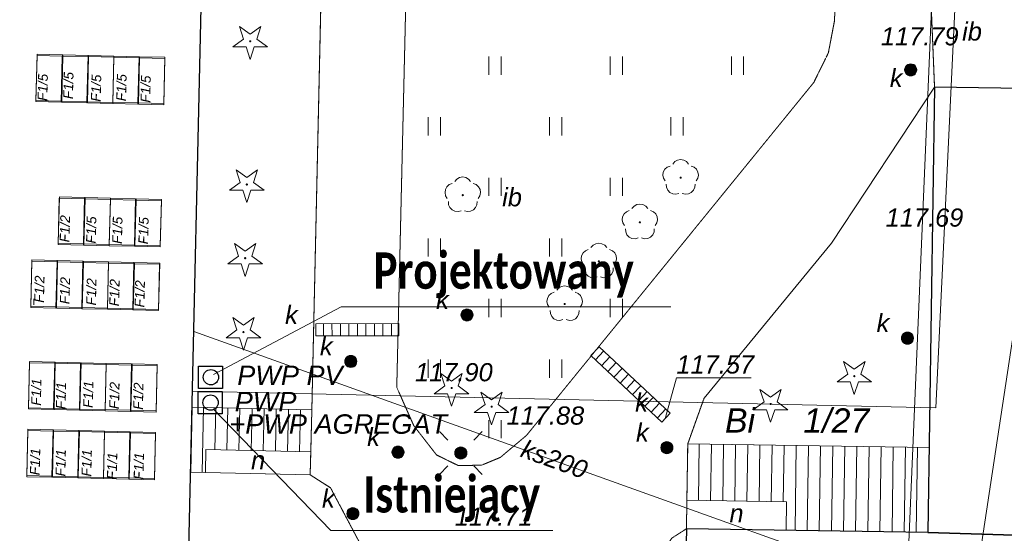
# Model space of a CAD drawing. Header units: millimetres. Extents: x 183299 to 1018155, y -286688 to 171278.
# Tile 21 of 100: x 401349 to 417583, y -205669 to -197192. Entities that reach past the tile are written whole.
import ezdxf
from ezdxf.enums import TextEntityAlignment as Align

# ---------------------------------------------------------------- set-up
doc = ezdxf.new("R2010")
doc.units = ezdxf.units.MM
doc.header["$MEASUREMENT"] = 0
doc.linetypes.add('PRZER2-1', pattern=[1.5, 1, -0.5])
doc.linetypes.add('PRZER3-1', pattern=[2, 1.5, -0.5])
for name, color, linetype, lineweight in [('____________gaz_odnośniki', 7, 'Continuous', 15), ('____________gaz_opisy', 7, 'Continuous', 30), ('EGBD', 7, 'Continuous', 18), ('EGBD_O', 7, 'Continuous', 18), ('EGBS', 7, 'Continuous', 18), ('EGBU', 7, 'Continuous', 50), ('EGDE_O', 7, 'Continuous', 18), ('GSLINN', 7, 'Continuous', 18), ('GUPPRZ_O', 7, 'Continuous', 18), ('inwentaryzacja_sciany_Nr_Pióra__1', 7, 'Continuous', 13), ('OTDI_O', 7, 'Continuous', 18), ('OTKJ', 7, 'Continuous', 18), ('OTRS_O', 7, 'Continuous', 13), ('OTZT', 7, 'Continuous', 18), ('SUEO', 7, 'Continuous', 18)]:
    doc.layers.add(name, color=color, linetype=linetype, lineweight=lineweight)
for name, color, linetype, lineweight, true_color in [('a_widok', 7, 'Continuous', 18, 0xe90101), ('EGUG_O', 7, 'Continuous', 18, 0x008000), ('OTZG', 7, 'Continuous', 18, 0x008000), ('OTZL', 7, 'Continuous', 18, 0x008000), ('SUEP', 1, 'Continuous', 18, 0xff0000), ('SUKL', 7, 'Continuous', 18, 0x803300), ('SUKP', 7, 'Continuous', 18, 0x803300), ('SUKP_O', 7, 'Continuous', 18, 0x803300), ('SUKS', 7, 'Continuous', 18, 0x803300), ('SUKS_O', 7, 'Continuous', 18, 0x803300), ('SUKU_O', 7, 'Continuous', 18, 0x803300), ('SUTP', 7, 'Continuous', 18, 0xff9100)]:
    doc.layers.add(name, color=color, linetype=linetype, lineweight=lineweight, true_color=true_color)
doc.layers.add('EL-rozdzielnice', color=5, linetype='Continuous')
doc.styles.add('arial', font='ariali.ttf', dxfattribs={"height": 10})
doc.styles.add('GENERATED_STYLE_5', font='calibrib.ttf')

# ---------------------------------------------------------------- blocks, each defined once
blk = doc.blocks.new('GSSUTR1')
at = {"color": 0}
for points in [[(-0.25666, 0.36165), (-0.25666, -0.38835)], [(0.24334, -0.38835), (0.24334, 0.36165)]]:
    blk.add_lwpolyline(points, dxfattribs=at)
blk = doc.blocks.new('GSPRDI1')
blk.add_hatch(color=0).paths.add_polyline_path([(0, -0.045), (0.013906, -0.042798), (0.02645, -0.036406), (0.036406, -0.02645), (0.042798, -0.013906), (0.045, 0), (0.042798, 0.013906), (0.036406, 0.02645), (0.02645, 0.036406), (0.013906, 0.042798), (0, 0.045), (-0.013906, 0.042798), (-0.02645, 0.036406), (-0.036406, 0.02645), (-0.042798, 0.013906), (-0.045, 0), (-0.042798, -0.013906), (-0.036406, -0.02645), (-0.02645, -0.036406), (-0.013906, -0.042798)])
at = {"color": 0}
blk.add_lwpolyline([(0.272471, 0.088531), (0.713338, -0.231778), (0.168396, -0.231778), (0, -0.750048), (-0.168396, -0.231778), (-0.713338, -0.231778), (-0.272471, 0.088531), (-0.440867, 0.606801), (0, 0.286493), (0.440867, 0.606801)], close=True, dxfattribs=at)
blk = doc.blocks.new('GSPRDL1')
blk.add_hatch(color=0).paths.add_polyline_path([(0, -0.045), (0.013906, -0.042798), (0.02645, -0.036406), (0.036406, -0.02645), (0.042798, -0.013906), (0.045, 0), (0.042798, 0.013906), (0.036406, 0.02645), (0.02645, 0.036406), (0.013906, 0.042798), (0, 0.045), (-0.013906, 0.042798), (-0.02645, 0.036406), (-0.036406, 0.02645), (-0.042798, 0.013906), (-0.045, 0), (-0.042798, -0.013906), (-0.036406, -0.02645), (-0.02645, -0.036406), (-0.013906, -0.042798)])
at = {"color": 0}
for points in [[(-0.635969, -0.134326), (-0.70458, -0.024001), (-0.731429, 0.103115), (-0.713292, 0.231763), (-0.652348, 0.346501), (-0.55591, 0.433559), (-0.435555, 0.482485)], [(-0.324277, 0.563333), (-0.240553, 0.662679), (-0.127956, 0.727494), (0, 0.75), (0.127956, 0.727494), (0.240553, 0.662679), (0.324277, 0.563333)], [(0.435555, 0.482485), (0.55591, 0.433559), (0.652348, 0.346501), (0.713292, 0.231763), (0.731429, 0.103115), (0.70458, -0.024001), (0.635969, -0.134326)], [(-0.068773, -0.646351), (-0.194901, -0.677512), (-0.324092, -0.663766), (-0.440839, -0.606763), (-0.531129, -0.513345), (-0.584125, -0.394725), (-0.593465, -0.265141)], [(0.593465, -0.265141), (0.584125, -0.394725), (0.531129, -0.513345), (0.440839, -0.606763), (0.324092, -0.663766), (0.194901, -0.677512), (0.068773, -0.646351)]]:
    blk.add_lwpolyline(points, dxfattribs=at)
blk = doc.blocks.new('PION_C')
at = {"color": 0}
blk.add_lwpolyline([(0, 0.25), (0, -0.25)], dxfattribs=at)
blk = doc.blocks.new('GULKDK1')
at = {"color": 0}
blk.add_lwpolyline([(0, 0.25), (0, -0.25)], dxfattribs=at)
blk = doc.blocks.new('GUPKSD1_1')
at = {"true_color": 0xffffff}
blk.add_hatch(color=7, dxfattribs=at).paths.add_polyline_path([(-0.25, 0), (-0.241481, -0.064705), (-0.216506, -0.125), (-0.176777, -0.176777), (-0.125, -0.216506), (-0.064705, -0.241481), (0, -0.25), (0.064705, -0.241481), (0.125, -0.216506), (0.176777, -0.176777), (0.216506, -0.125), (0.241481, -0.064705), (0.25, 0), (0.241481, 0.064705), (0.216506, 0.125), (0.176777, 0.176777), (0.125, 0.216506), (0.064705, 0.241481), (0, 0.25), (-0.064705, 0.241481), (-0.125, 0.216506), (-0.176777, 0.176777), (-0.216506, 0.125), (-0.241481, 0.064705)])
at = {"color": 0}
blk.add_lwpolyline([(0, 0.25), (0.064705, 0.241481), (0.125, 0.216506), (0.176777, 0.176777), (0.216506, 0.125), (0.241481, 0.064705), (0.25, 0), (0.241481, -0.064705), (0.216506, -0.125), (0.176777, -0.176777), (0.125, -0.216506), (0.064705, -0.241481), (0, -0.25), (-0.064705, -0.241481), (-0.125, -0.216506), (-0.176777, -0.176777), (-0.216506, -0.125), (-0.241481, -0.064705), (-0.25, 0), (-0.241481, 0.064705), (-0.216506, 0.125), (-0.176777, 0.176777), (-0.125, 0.216506), (-0.064705, 0.241481)], close=True, dxfattribs=at)
blk = doc.blocks.new('GUPELA1')
at = {"true_color": 0xffffff}
blk.add_hatch(color=7, dxfattribs=at).paths.add_polyline_path([(-0.25, 0), (-0.241481, -0.064705), (-0.216506, -0.125), (-0.176777, -0.176777), (-0.125, -0.216506), (-0.064705, -0.241481), (0, -0.25), (0.064705, -0.241481), (0.125, -0.216506), (0.176777, -0.176777), (0.216506, -0.125), (0.241481, -0.064705), (0.25, 0), (0.241481, 0.064705), (0.216506, 0.125), (0.176777, 0.176777), (0.125, 0.216506), (0.064705, 0.241481), (0, 0.25), (-0.064705, 0.241481), (-0.125, 0.216506), (-0.176777, 0.176777), (-0.216506, 0.125), (-0.241481, 0.064705)])
at = {"color": 0}
blk.add_lwpolyline([(0, 0.25), (0.064705, 0.241481), (0.125, 0.216506), (0.176777, 0.176777), (0.216506, 0.125), (0.241481, 0.064705), (0.25, 0), (0.241481, -0.064705), (0.216506, -0.125), (0.176777, -0.176777), (0.125, -0.216506), (0.064705, -0.241481), (0, -0.25), (-0.064705, -0.241481), (-0.125, -0.216506), (-0.176777, -0.176777), (-0.216506, -0.125), (-0.241481, -0.064705), (-0.25, 0), (-0.241481, 0.064705), (-0.216506, 0.125), (-0.176777, 0.176777), (-0.125, 0.216506), (-0.064705, 0.241481)], close=True, dxfattribs=at)
blk = doc.blocks.new('GUPELA2')
blk.add_hatch(color=0).paths.add_polyline_path([(-0.001087, 0.044987), (0.011881, 0.043403), (0.021281, 0.03965), (0.030065, 0.033482), (0.038133, 0.023893), (0.043117, 0.012881), (0.044986, 0.001113), (0.044323, -0.007777), (0.040557, -0.019497), (0.033417, -0.030138), (0.024849, -0.037517), (0.013788, -0.042836), (0.002013, -0.044955), (-0.00982, -0.043916), (-0.020466, -0.040077), (-0.029541, -0.033946), (-0.036867, -0.025804), (-0.04187, -0.01649), (-0.04461, -0.005909), (-0.044532, 0.006476), (-0.041285, 0.017903), (-0.034764, 0.028574), (-0.024479, 0.03776), (-0.013449, 0.042943)])
at = {"color": 0}
for points in [[(-0.883883, 0.883883), (-0.53033, 0.53033)], [(0.883883, 0.883883), (0.53033, 0.53033)], [(-0.883883, -0.883883), (-0.53033, -0.53033)], [(0.883883, -0.883883), (0.53033, -0.53033)]]:
    blk.add_lwpolyline(points, dxfattribs=at)

msp = doc.modelspace()

# ---------------------------------------------------------------- linework, layer by layer
at = {"layer": '____________gaz_odnośniki'}
for p, q in [((406650.33523, -201930.8098), (404547.19047, -203047.14801)), ((412083.31828, -201930.8098), (406650.33523, -201930.8098)), ((406480.92142, -205623.34431), (404540.79659, -203614.45748)), ((410138.47066, -205623.34431), (406480.92142, -205623.34431))]:
    msp.add_line(p, q, dxfattribs=at)
at = {"layer": 'a_widok', "linetype": 'ByBlock'}
for points in [[(402033.37927, -198555.03532), (401616.70564, -198544.77242), (401635.5178, -197780.99899), (402052.19143, -197791.26189)], [(402033.86904, -198535.15072), (401617.19541, -198524.88783), (401636.00757, -197761.1144), (402052.6812, -197771.37729)], [(402033.86904, -198535.15072), (401617.19541, -198524.88783), (401636.00757, -197761.1144), (402052.6812, -197771.37729)], [(402458.05048, -198565.4952), (402041.37685, -198555.23231), (402060.189, -197791.45888), (402476.86263, -197801.72177)], [(402458.54024, -198545.61061), (402041.86662, -198535.34771), (402060.67877, -197771.57428), (402477.3524, -197781.83718)], [(402458.54024, -198545.61061), (402041.86662, -198535.34771), (402060.67877, -197771.57428), (402477.3524, -197781.83718)], [(402882.72168, -198575.95508), (402466.04805, -198565.69219), (402484.8602, -197801.91876), (402901.53383, -197812.18165)], [(402883.21145, -198556.07049), (402466.53782, -198545.80759), (402485.34997, -197782.03416), (402902.0236, -197792.29706)], [(402883.21145, -198556.07049), (402466.53782, -198545.80759), (402485.34997, -197782.03416), (402902.0236, -197792.29706)], [(403299.39531, -198586.21798), (402882.72168, -198575.95508), (402901.53383, -197812.18165), (403318.20746, -197822.44455)], [(403299.88508, -198566.33339), (402883.21145, -198556.07049), (402902.0236, -197792.29706), (403318.69723, -197802.55995)], [(403299.88508, -198566.33339), (402883.21145, -198556.07049), (402902.0236, -197792.29706), (403318.69723, -197802.55995)], [(403724.06651, -198596.67786), (403307.39288, -198586.41497), (403326.20504, -197822.64154), (403742.87867, -197832.90443)], [(403724.55628, -198576.79327), (403307.88265, -198566.53037), (403326.6948, -197802.75694), (403743.36843, -197813.01984)], [(403724.55628, -198576.79327), (403307.88265, -198566.53037), (403326.6948, -197802.75694), (403743.36843, -197813.01984)], [(402400.2676, -200911.47993), (401983.59397, -200901.21703), (402002.40613, -200137.4436), (402419.07975, -200147.7065)], [(402400.75737, -200891.59533), (401984.08374, -200881.33244), (402002.89589, -200117.55901), (402419.56952, -200127.8219)], [(402400.75737, -200891.59533), (401984.08374, -200881.33244), (402002.89589, -200117.55901), (402419.56952, -200127.8219)], [(402824.9388, -200921.93981), (402408.26518, -200911.67691), (402427.07733, -200147.90348), (402843.75096, -200158.16638)], [(402825.42857, -200902.05521), (402408.75494, -200891.79232), (402427.5671, -200128.01889), (402844.24073, -200138.28178)], [(402825.42857, -200902.05521), (402408.75494, -200891.79232), (402427.5671, -200128.01889), (402844.24073, -200138.28178)], [(403241.61243, -200932.20271), (402824.9388, -200921.93981), (402843.75096, -200158.16638), (403260.42459, -200168.42928)], [(403242.1022, -200912.31811), (402825.42857, -200902.05521), (402844.24073, -200138.28178), (403260.91436, -200148.54468)], [(403242.1022, -200912.31811), (402825.42857, -200902.05521), (402844.24073, -200138.28178), (403260.91436, -200148.54468)], [(403666.77341, -200922.77799), (403250.09978, -200912.5151), (403268.91193, -200148.74167), (403685.58556, -200159.00456)], [(403666.77341, -200922.77799), (403250.09978, -200912.5151), (403268.91193, -200148.74167), (403685.58556, -200159.00456)], [(403666.28364, -200942.66259), (403249.61001, -200932.39969), (403268.42216, -200168.62626), (403685.09579, -200178.88916)], [(401947.48251, -201951.04647), (401530.80888, -201940.78357), (401549.62104, -201177.01014), (401966.29467, -201187.27304)], [(401947.97228, -201931.16187), (401531.29865, -201920.89897), (401550.11081, -201157.12554), (401966.78444, -201167.38844)], [(401947.97228, -201931.16187), (401531.29865, -201920.89897), (401550.11081, -201157.12554), (401966.78444, -201167.38844)], [(402372.15372, -201961.50635), (401955.48009, -201951.24345), (401974.29224, -201187.47002), (402390.96587, -201197.73292)], [(402372.64349, -201941.62175), (401955.96986, -201931.35886), (401974.78201, -201167.58543), (402391.45564, -201177.84832)], [(402372.64349, -201941.62175), (401955.96986, -201931.35886), (401974.78201, -201167.58543), (402391.45564, -201177.84832)], [(402796.82492, -201971.96623), (402380.15129, -201961.70333), (402398.96344, -201197.9299), (402815.63707, -201208.1928)], [(402797.31469, -201952.08163), (402380.64106, -201941.81874), (402399.45321, -201178.04531), (402816.12684, -201188.3082)], [(402797.31469, -201952.08163), (402380.64106, -201941.81874), (402399.45321, -201178.04531), (402816.12684, -201188.3082)], [(403213.49855, -201982.22913), (402796.82492, -201971.96623), (402815.63707, -201208.1928), (403232.3107, -201218.4557)], [(403213.98832, -201962.34453), (402797.31469, -201952.08163), (402816.12684, -201188.3082), (403232.80047, -201198.5711)], [(403213.98832, -201962.34453), (402797.31469, -201952.08163), (402816.12684, -201188.3082), (403232.80047, -201198.5711)], [(403638.16975, -201992.68901), (403221.49612, -201982.42611), (403240.30828, -201218.65268), (403656.98191, -201228.91558)], [(403638.65952, -201972.80441), (403221.98589, -201962.54152), (403240.79805, -201198.76809), (403657.47167, -201209.03098)], [(403638.65952, -201972.80441), (403221.98589, -201962.54152), (403240.79805, -201198.76809), (403657.47167, -201209.03098)], [(401908.46165, -203626.6908), (401491.78802, -203616.4279), (401510.60018, -202852.65447), (401927.2738, -202862.91736)], [(401908.95142, -203606.8062), (401492.27779, -203596.5433), (401511.08994, -202832.76987), (401927.76357, -202843.03277)], [(401908.95142, -203606.8062), (401492.27779, -203596.5433), (401511.08994, -202832.76987), (401927.76357, -202843.03277)], [(402333.13285, -203637.15068), (401916.45923, -203626.88778), (401935.27138, -202863.11435), (402351.94501, -202873.37725)], [(402333.62262, -203617.26608), (401916.94899, -203607.00318), (401935.76115, -202843.22975), (402352.43478, -202853.49265)], [(402333.62262, -203617.26608), (401916.94899, -203607.00318), (401935.76115, -202843.22975), (402352.43478, -202853.49265)], [(402757.80406, -203647.61056), (402341.13043, -203637.34766), (402359.94258, -202873.57423), (402776.61621, -202883.83713)], [(402758.29383, -203627.72596), (402341.6202, -203617.46306), (402360.43235, -202853.68963), (402777.10598, -202863.95253)], [(402758.29383, -203627.72596), (402341.6202, -203617.46306), (402360.43235, -202853.68963), (402777.10598, -202863.95253)], [(403174.47769, -203657.87346), (402757.80406, -203647.61056), (402776.61621, -202883.83713), (403193.28984, -202894.10003)], [(403174.96745, -203637.98886), (402758.29383, -203627.72596), (402777.10598, -202863.95253), (403193.77961, -202874.21543)], [(403174.96745, -203637.98886), (402758.29383, -203627.72596), (402777.10598, -202863.95253), (403193.77961, -202874.21543)], [(403599.14889, -203668.33334), (403182.47526, -203658.07044), (403201.28741, -202894.29701), (403617.96104, -202904.55991)], [(403599.63866, -203648.44874), (403182.96503, -203638.18584), (403201.77718, -202874.41241), (403618.45081, -202884.67531)], [(403599.63866, -203648.44874), (403182.96503, -203638.18584), (403201.77718, -202874.41241), (403618.45081, -202884.67531)], [(401880.93487, -204744.27806), (401464.26124, -204734.01516), (401483.0734, -203970.24173), (401899.74702, -203980.50463)], [(401881.42464, -204724.39346), (401464.75101, -204714.13057), (401483.56316, -203950.35714), (401900.23679, -203960.62003)], [(401881.42464, -204724.39346), (401464.75101, -204714.13057), (401483.56316, -203950.35714), (401900.23679, -203960.62003)], [(402305.60607, -204754.73794), (401888.93245, -204744.47505), (401907.7446, -203980.70162), (402324.41823, -203990.96451)], [(402306.09584, -204734.85335), (401889.42221, -204724.59045), (401908.23437, -203960.81702), (402324.908, -203971.07992)], [(402306.09584, -204734.85335), (401889.42221, -204724.59045), (401908.23437, -203960.81702), (402324.908, -203971.07992)], [(402730.27728, -204765.19782), (402313.60365, -204754.93493), (402332.4158, -203991.1615), (402749.08943, -204001.42439)], [(402730.76705, -204745.31323), (402314.09342, -204735.05033), (402332.90557, -203971.2769), (402749.5792, -203981.5398)], [(402730.76705, -204745.31323), (402314.09342, -204735.05033), (402332.90557, -203971.2769), (402749.5792, -203981.5398)], [(403146.95091, -204775.46072), (402730.27728, -204765.19782), (402749.08943, -204001.42439), (403165.76306, -204011.68729)], [(403147.44067, -204755.57612), (402730.76705, -204745.31323), (402749.5792, -203981.5398), (403166.25283, -203991.80269)], [(403147.44067, -204755.57612), (402730.76705, -204745.31323), (402749.5792, -203981.5398), (403166.25283, -203991.80269)], [(403571.62211, -204785.9206), (403154.94848, -204775.65771), (403173.76063, -204011.88428), (403590.43426, -204022.14717)], [(403572.11188, -204766.03601), (403155.43825, -204755.77311), (403174.2504, -203991.99968), (403590.92403, -204002.26258)], [(403572.11188, -204766.03601), (403155.43825, -204755.77311), (403174.2504, -203991.99968), (403590.92403, -204002.26258)]]:
    msp.add_lwpolyline(points, close=True, dxfattribs=at)
at = {"layer": 'EGBD', "color": 7, "linetype": 'Continuous', "lineweight": 18, "elevation": 48}
for points in [[(406138.43191, -204703.77379), (404410.43191, -204663.77379), (404418.43191, -204283.77379), (406150.43191, -204323.77379)], [(412342.72057, -205593.02146), (412350.43191, -205123.77379), (413994.43191, -205151.77379), (413986.43191, -205615.77379)]]:
    msp.add_lwpolyline(points, close=True, dxfattribs=at)
at = {"layer": 'EGBS', "color": 7, "linetype": 'Continuous', "lineweight": 18, "elevation": 48}
for points in [[(404410.43191, -204663.77379), (404170.43191, -204659.77379), (404194.43191, -203587.77379), (406166.43191, -203631.77379), (406150.43191, -204323.77379), (404418.43191, -204283.77379)], [(416343.54356, -204253.17174), (416322.42913, -205653.07898), (413984.40964, -205617.79605), (413994.43191, -205151.77379), (412350.43191, -205123.77379), (412363.83443, -204193.11448)]]:
    msp.add_lwpolyline(points, close=True, dxfattribs=at)
for points in [[(404356.73552, -204662.87885), (404380.63097, -203591.92833)], [(404580.58121, -203596.3897), (404565.16842, -204287.16262)], [(404780.53144, -203600.85106), (404765.11517, -204291.78033)], [(404980.48167, -203605.31242), (404965.06191, -204296.39804)], [(405180.43191, -203609.77379), (405165.00866, -204301.01575)], [(405380.38214, -203614.23515), (405364.95541, -204305.63345)], [(405580.33238, -203618.69652), (405564.90215, -204310.25116)], [(405780.28261, -203623.15788), (405764.8489, -204314.86887)], [(405980.23285, -203627.61925), (405964.79564, -204319.48658)], [(412539.84406, -205126.99979), (412553.89392, -204195.98265)], [(412739.81544, -205130.40562), (412753.87115, -204199.00048)], [(412939.78681, -205133.81146), (412953.84838, -204202.01831)], [(413139.75819, -205137.2173), (413153.82561, -204205.03614)], [(413339.72956, -205140.62314), (413353.80284, -204208.05397)], [(413539.70094, -205144.02898), (413553.78007, -204211.0718)], [(413739.67231, -205147.43482), (413753.7573, -204214.08963)], [(413939.64369, -205150.84066), (413953.73453, -204217.10746)], [(414132.58595, -205620.03217), (414153.71176, -204220.12528)], [(414332.56318, -205623.05002), (414353.68899, -204223.14311)], [(414532.54041, -205626.06786), (414553.66622, -204226.16094)], [(414732.51764, -205629.08571), (414753.64345, -204229.17877)], [(414932.49487, -205632.10355), (414953.62068, -204232.1966)], [(415132.4721, -205635.1214), (415153.59791, -204235.21443)], [(415332.44933, -205638.13925), (415353.57514, -204238.23226)], [(415532.42656, -205641.15709), (415553.55237, -204241.25009)], [(415732.40379, -205644.17494), (415753.5296, -204244.26792)], [(415932.38102, -205647.19278), (415953.50683, -204247.28575)], [(416132.35825, -205650.21063), (416153.48406, -204250.30358)]]:
    msp.add_lwpolyline(points, dxfattribs=at)
at = {"layer": 'EGBU', "color": 18, "linetype": 'Continuous', "lineweight": 25, "true_color": 0x0a0909, "elevation": 48}
for points in [[(404535.52587, -188523.68096), (413677.30939, -188741.92026), (413781.51649, -184374.96305), (398473.89389, -184044.95747), (398422.43191, -186639.77379), (398394.43191, -187895.77379), (398090.43191, -200783.77379), (398058.28549, -204957.78315), (397803.54815, -217774.64677), (403866.55293, -217966.05182), (403960.42359, -213834.92391), (403980.61029, -212946.51147)], [(423776.94264, -198379.85396), (420432.95719, -198365.92497), (416433.24712, -198305.56693), (416322.42913, -205653.07898), (419530.52503, -205756.29586), (423563.5518, -205859.21278)], [(416322.42913, -205653.07898), (412342.72057, -205593.02146), (412189.76003, -212191.56238), (419389.12005, -212307.08304), (419530.52503, -205756.29586)]]:
    msp.add_lwpolyline(points, close=True, dxfattribs=at)
at = {"layer": 'EL-rozdzielnice', "color": 1}
for points in [[(404299.31512, -202909.45047), (404695.04085, -202909.45047), (404695.04085, -203276.17611), (404299.31512, -203276.17611)], [(404293.21769, -203328.51019), (404688.94343, -203328.51019), (404688.94343, -203695.23583), (404293.21769, -203695.23583)]]:
    msp.add_lwpolyline(points, close=True, dxfattribs=at)
for centre in [(404502.52622, -203092.81292), (404496.4288, -203511.87263)]:
    msp.add_circle(centre, 126.19931, dxfattribs=at)
at = {"layer": 'GSLINN', "color": 7, "linetype": 'Continuous', "lineweight": 18, "elevation": 96}
for points in [[(412363.83443, -204193.11448), (412632.72468, -203439.06349), (414734.15703, -200880.34525), (416433.24712, -198305.56693), (416228.85101, -193289.67632, -0.1837240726), (417211.4023, -191804.26233), (420531.16394, -191854.35855)], [(404435.57889, -192922.74781), (405110.96297, -192642.93756, -0.2584426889), (406393.05112, -193422.37582), (406166.43191, -203631.77379), (404194.43191, -203587.77379)]]:
    msp.add_lwpolyline(points, format="xyb", dxfattribs=at)
for points in [[(412363.83443, -204193.11448), (413459.75436, -204209.65284)], [(404170.43191, -204659.77379), (406138.43191, -204703.77379), (406473.68652, -204916.47857), (409622.43191, -210863.77379), (409562.43191, -211635.77379), (409600.94164, -212286.52258)]]:
    msp.add_lwpolyline(points, dxfattribs=at)
at = {"layer": 'GUPPRZ_O', "color": 36, "linetype": 'Continuous', "lineweight": 13, "true_color": 0x803300, "elevation": 296, "flags": 128}
msp.add_lwpolyline([(411996.32926, -203756.67765), (412176.78755, -203100.88385), (413408.78755, -203100.88391)], dxfattribs=at)
at = {"layer": 'inwentaryzacja_sciany_Nr_Pióra__1', "linetype": 'Continuous'}
msp.add_line((401582.01881, -201895.65124), (401584.38263, -201799.68035), dxfattribs=at)
at = {"layer": 'OTKJ', "color": 7, "linetype": 'PRZER3-1', "lineweight": 18, "elevation": 48}
for points in [[(409495.60315, -216045.96833), (409600.94164, -212286.52258), (409562.43191, -211635.77379), (409622.43191, -210863.77379), (406473.68652, -204916.47857), (406138.43191, -204703.77379), (406166.43191, -203631.77379), (406393.05112, -193422.37582, 0.2584426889), (405110.96297, -192642.93756), (404435.57889, -192922.74781), (404535.52587, -188523.68096), (406779.0229, -188575.54115, 0.3432285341), (407852.90384, -189720.7157), (416606.94027, -189923.07275), (417158.98586, -190447.99442), (420552.54674, -190434.69572)], [(420533.19445, -191853.94414), (417211.4023, -191804.26233, 0.1837240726), (416228.85101, -193289.67632), (416433.24712, -198305.56693), (414734.15703, -200880.34525), (412632.72468, -203439.06349), (412363.83443, -204193.11448), (412342.72057, -205593.02146), (412100.32511, -205749.38928), (411895.5137, -206066.35006), (411949.81493, -212185.99817), (412181.4166, -212551.48285), (412458.57139, -212677.94793), (417950.43191, -212679.77379)]]:
    msp.add_lwpolyline(points, format="xyb", dxfattribs=at)
msp.add_lwpolyline([(409238.43191, -191291.77379), (408778.43191, -191579.77379), (408398.43191, -191955.77379), (408046.43191, -192447.77379), (407802.43191, -193179.77379), (407566.43191, -203259.77379), (407846.43191, -203891.77379), (408222.43191, -204375.77379), (408582.43191, -204551.77379), (408966.43191, -204543.77379), (409274.43191, -204415.77379), (409706.43191, -204051.77379), (414442.43191, -198227.77379), (414682.43191, -197739.77379), (414782.43191, -197215.77379), (414810.43191, -196651.77379), (414810.43191, -193731.77379), (409194.43191, -193623.77379)], close=True, dxfattribs=at)
at = {"layer": 'OTZT', "color": 7, "linetype": 'PRZER2-1', "lineweight": 18, "elevation": 16}
msp.add_lwpolyline([(409238.43191, -191291.77379), (408778.43191, -191579.77379), (408398.43191, -191955.77379), (408046.43191, -192447.77379), (407802.43191, -193179.77379), (407566.43191, -203259.77379), (407846.43191, -203891.77379), (408222.43191, -204375.77379), (408582.43191, -204551.77379), (408966.43191, -204543.77379), (409274.43191, -204415.77379), (409706.43191, -204051.77379), (414442.43191, -198227.77379), (414682.43191, -197739.77379), (414782.43191, -197215.77379), (414810.43191, -196651.77379), (414810.43191, -193731.77379), (409194.43191, -193623.77379)], close=True, dxfattribs=at)
at = {"layer": 'SUEP', "color": 1, "linetype": 'Continuous', "lineweight": 18, "true_color": 0xff0000, "elevation": 32}
msp.add_lwpolyline([(416519.21753, -193762.0098), (415438.32661, -219292.02178), (413459.73329, -222186.84336), (409953.07268, -222879.61584)], dxfattribs=at)
at = {"layer": 'SUKL', "color": 36, "linetype": 'Continuous', "lineweight": 18, "true_color": 0x803300, "elevation": 32}
for points in [[(406234.13951, -202211.77422), (407602.13951, -202207.77422)], [(406234.72431, -202411.77336), (407602.72431, -202407.77336)], [(412074.73476, -203686.73461), (410902.73476, -202590.73461)], [(411938.12906, -203832.81296), (410766.12906, -202736.81296)]]:
    msp.add_lwpolyline(points, dxfattribs=at)
at = {"layer": 'SUKP', "color": 36, "linetype": 'Continuous', "lineweight": 18, "true_color": 0x803300, "elevation": 32}
for points in [[(417043.19005, -206939.88308), (420164.86163, -186302.4988), (413720.25219, -186942.34984)], [(417043.19005, -206939.88308), (404221.59371, -202340.75316)]]:
    msp.add_lwpolyline(points, dxfattribs=at)
at = {"layer": 'SUTP', "color": 30, "linetype": 'Continuous', "lineweight": 18, "true_color": 0xff9100, "elevation": 32}
msp.add_lwpolyline([(420615.47139, -174349.25999), (418554.17948, -175220.81362), (417462.3397, -182477.363), (416456.66109, -203599.46868), (404199.32463, -203320.84732)], dxfattribs=at)

# ---------------------------------------------------------------- block references
at = {"layer": 'OTZG', "color": 96, "linetype": 'Continuous', "lineweight": 18, "true_color": 0x008000, "xscale": 400, "yscale": 400, "zscale": 400}
for p in [(405150.43191, -197547.77379, 24), (405094.43191, -199911.77379, 24), (405066.43191, -201127.77379, 24), (405038.43191, -202347.77379, 24), (415110.43191, -203075.77379, 24), (408470.43191, -203271.77379, 24), (409130.43191, -203579.77379, 24), (413730.43191, -203535.77379, 24)]:
    msp.add_blockref('GSPRDI1', p, dxfattribs=at)
at = {"layer": 'OTZL', "color": 96, "linetype": 'Continuous', "lineweight": 18, "true_color": 0x008000, "xscale": 400, "yscale": 400, "zscale": 400}
for p in [(412246.43191, -199799.77379, 24), (408654.43191, -200087.77379, 24), (411574.43191, -200535.77379, 24), (410898.43191, -201179.77379, 24), (410334.43191, -201883.77379, 24)]:
    msp.add_blockref('GSPRDL1', p, dxfattribs=at)
at = {"layer": 'OTZT', "color": 7, "linetype": 'Continuous', "lineweight": 18, "xscale": 400, "yscale": 400, "zscale": 400}
for p in [(409188.43191, -197945.71714, 16), (411188.43191, -197945.71714, 16), (413188.43191, -197945.71714, 16), (408188.43191, -198945.71714, 16), (410188.43191, -198945.71714, 16), (412188.43191, -198945.71714, 16), (409188.43191, -199945.71714, 16), (411188.43191, -199945.71714, 16), (408188.43191, -200945.71714, 16), (410188.43191, -200945.71714, 16), (409188.43191, -201945.71714, 16), (411188.43191, -201945.71714, 16), (408188.43191, -202945.71714, 16), (410188.43191, -202945.71714, 16), (409188.43191, -203945.71714, 16)]:
    msp.add_blockref('GSSUTR1', p, dxfattribs=at)
at = {"layer": 'SUEO', "color": 7, "linetype": 'Continuous', "lineweight": 18, "xscale": 400, "yscale": 400, "zscale": 400}
for name in ['GUPELA2', 'GUPELA1']:
    msp.add_blockref(name, (408622.43191, -204343.77379, 40), dxfattribs=at)
at = {"layer": 'SUKL', "color": 36, "linetype": 'Continuous', "lineweight": 18, "true_color": 0x803300, "yscale": 400, "zscale": 400}
for name, p, xscale, rotation in [('GULKDK1', (406234.43191, -202311.77379, 32), 399.9999999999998, 0.1675310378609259), ('PION_C', (406358.4343, -202311.41121, 32), 399.9999999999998, 0.167531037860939), ('PION_C', (406358.4343, -202311.41121, 32), 399.9999999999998, 0.167531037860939), ('PION_C', (406498.4337, -202311.00185, 32), 399.9999999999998, 0.167531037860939), ('PION_C', (406498.4337, -202311.00185, 32), 399.9999999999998, 0.167531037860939), ('PION_C', (406638.43311, -202310.5925, 32), 399.9999999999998, 0.167531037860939), ('PION_C', (406638.43311, -202310.5925, 32), 399.9999999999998, 0.167531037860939), ('PION_C', (406778.43251, -202310.18314, 32), 399.9999999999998, 0.167531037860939), ('PION_C', (406778.43251, -202310.18314, 32), 399.9999999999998, 0.167531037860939), ('PION_C', (406918.43191, -202309.77379, 32), 399.9999999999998, 0.167531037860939), ('PION_C', (406918.43191, -202309.77379, 32), 399.9999999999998, 0.167531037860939), ('PION_C', (407058.43131, -202309.36443, 32), 399.9999999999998, 0.167531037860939), ('PION_C', (407058.43131, -202309.36443, 32), 399.9999999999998, 0.167531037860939), ('PION_C', (407198.43071, -202308.95508, 32), 399.9999999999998, 0.167531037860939), ('PION_C', (407198.43071, -202308.95508, 32), 399.9999999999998, 0.167531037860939), ('PION_C', (407338.43011, -202308.54572, 32), 399.9999999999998, 0.167531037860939), ('PION_C', (407338.43011, -202308.54572, 32), 399.9999999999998, 0.167531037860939), ('PION_C', (407478.42952, -202308.13637, 32), 399.9999999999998, 0.167531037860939), ('PION_C', (407478.42952, -202308.13637, 32), 399.9999999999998, 0.167531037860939), ('GULKDK1', (407602.43191, -202307.77379, 32), 399.9999999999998, 0.1675310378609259), ('GULKDK1', (410834.43191, -202663.77379, 32), 400, 136.9192462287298), ('PION_C', (410909.15768, -202733.65386, 32), 399.9999999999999, 136.9192462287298), ('PION_C', (410909.15768, -202733.65386, 32), 399.9999999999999, 136.9192462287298), ('PION_C', (411011.41253, -202829.27785, 32), 399.9999999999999, 136.9192462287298), ('PION_C', (411011.41253, -202829.27785, 32), 399.9999999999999, 136.9192462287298), ('PION_C', (411113.66737, -202924.90183, 32), 399.9999999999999, 136.9192462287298), ('PION_C', (411113.66737, -202924.90183, 32), 399.9999999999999, 136.9192462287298), ('PION_C', (411215.92222, -203020.52582, 32), 399.9999999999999, 136.9192462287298), ('PION_C', (411215.92222, -203020.52582, 32), 399.9999999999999, 136.9192462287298), ('PION_C', (411318.17706, -203116.1498, 32), 399.9999999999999, 136.9192462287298), ('PION_C', (411318.17706, -203116.1498, 32), 399.9999999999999, 136.9192462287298), ('PION_C', (411420.43191, -203211.77379, 32), 399.9999999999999, 136.9192462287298), ('PION_C', (411420.43191, -203211.77379, 32), 399.9999999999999, 136.9192462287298), ('PION_C', (411522.68675, -203307.39777, 32), 399.9999999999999, 136.9192462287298), ('PION_C', (411522.68675, -203307.39777, 32), 399.9999999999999, 136.9192462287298), ('PION_C', (411624.9416, -203403.02176, 32), 399.9999999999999, 136.9192462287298), ('PION_C', (411624.9416, -203403.02176, 32), 399.9999999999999, 136.9192462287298), ('PION_C', (411727.19645, -203498.64574, 32), 399.9999999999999, 136.9192462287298), ('PION_C', (411727.19645, -203498.64574, 32), 399.9999999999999, 136.9192462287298), ('PION_C', (411829.45129, -203594.26973, 32), 399.9999999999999, 136.9192462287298), ('PION_C', (411829.45129, -203594.26973, 32), 399.9999999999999, 136.9192462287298), ('PION_C', (411931.70614, -203689.89372, 32), 399.9999999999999, 136.9192462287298), ('PION_C', (411931.70614, -203689.89372, 32), 399.9999999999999, 136.9192462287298), ('GULKDK1', (412006.43191, -203759.77379, 32), 400, 136.9192462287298)]:
    msp.add_blockref(name, p, dxfattribs=dict(at, xscale=xscale, rotation=rotation))
at = {"layer": 'SUKS', "color": 36, "linetype": 'Continuous', "lineweight": 18, "true_color": 0x803300, "xscale": 400, "yscale": 400, "zscale": 400}
for p in [(416040.30882, -198020.06719, 40), (408723.91106, -202064.84471, 40), (415986.82939, -202448.06898, 40), (406808.58399, -202832.08422, 40), (412020.20215, -204255.38212, 40), (407587.09625, -204329.36465, 40), (406843.04766, -205343.60603, 40)]:
    msp.add_blockref('GUPKSD1_1', p, dxfattribs=at)

# ---------------------------------------------------------------- texts
at = {"layer": '____________gaz_opisy', "style": 'GENERATED_STYLE_5', "width": 0.8}
for s, p in [('Projektowany', (407183.91793, -201633.49639)), ('Istniejący', (407014.50412, -205326.03089))]:
    msp.add_text(s, height=600, dxfattribs=at).set_placement(p)
at = {"layer": 'EGBD_O', "color": 7, "linetype": 'Continuous', "lineweight": 0, "style": 'arial'}
for p in [(405280.43191, -204611.18835, 296), (413168.57624, -205488.47186, 296)]:
    msp.add_text('n', height=300, dxfattribs=at).set_placement(p, align=Align.CENTER)
at = {"layer": 'EGDE_O', "color": 7, "linetype": 'Continuous', "lineweight": 0, "style": 'arial'}
msp.add_text('1/27', height=400, dxfattribs=at).set_placement((414813.29947, -204006.7604, 296), align=Align.CENTER)
at = {"layer": 'EGUG_O', "color": 96, "linetype": 'Continuous', "lineweight": 0, "true_color": 0x008000, "style": 'arial'}
msp.add_text('Bi', height=400, dxfattribs=at).set_placement((413225.87355, -204006.7604, 296), align=Align.CENTER)
at = {"layer": 'EL-rozdzielnice', "color": 1, "ltscale": 400, "style": 'arial'}
for s, p in [('F1/5', (401803.27497, -198534.37861)), ('F1/5', (402226.22679, -198503.93788)), ('F1/5', (402683.68706, -198546.98402)), ('F1/5', (403101.54308, -198539.11681)), ('F1/5', (403500.46863, -198562.56199)), ('F1/2', (402168.00499, -200867.74331)), ('F1/5', (402603.33872, -200887.54543)), ('F1/5', (403034.47066, -200893.62464)), ('F1/5', (403465.60259, -200899.70384)), ('F1/2', (401748.47271, -201865.24717)), ('F1/2', (402170.08354, -201889.25109)), ('F1/2', (402605.41728, -201909.05321)), ('F1/2', (402986.41811, -201922.97727)), ('F1/2', (403403.60363, -201942.33239)), ('F1/1', (401697.7946, -203563.36221)), ('F1/1', (402104.70972, -203621.84719)), ('F1/1', (402554.66038, -203601.15106)), ('F1/2', (402985.45706, -203620.84143)), ('F1/2', (403380.18081, -203630.56369)), ('F1/1', (401678.01483, -204712.01368)), ('F1/1', (402100.3185, -204730.92738)), ('F1/1', (402528.71256, -204732.96682)), ('F1/1', (402947.77492, -204782.10391)), ('F1/1', (403388.09272, -204783.86956))]:
    msp.add_text(s, height=160, rotation=88.58905918, dxfattribs=at).set_placement(p)
for s, p in [('PWP PV', (404936.0587, -203221.57204)), ('PWP', (404894.22894, -203655.94679)), ('+PWP AGREGAT', (404806.92158, -204025.44377))]:
    msp.add_text(s, height=320, dxfattribs=at).set_placement(p)
at = {"layer": 'GUPPRZ_O', "color": 36, "linetype": 'Continuous', "lineweight": 0, "true_color": 0x803300, "style": 'arial'}
msp.add_text('117.57', height=300, dxfattribs=at).set_placement((412176.78755, -203031.88385, 296))
at = {"layer": 'OTDI_O', "color": 7, "linetype": 'Continuous', "lineweight": 0, "style": 'arial'}
for p in [(417214.43191, -197535.77379, 296), (409630.43191, -200271.77379, 296)]:
    msp.add_text('ib', height=300, dxfattribs=at).set_placement(p, align=Align.RIGHT)
at = {"layer": 'OTRS_O', "color": 7, "linetype": 'Continuous', "lineweight": 0, "style": 'arial'}
for s, p in [('117.79', (415548.24749, -197615.77379, 296)), ('117.69', (415626.43191, -200607.77379, 296)), ('117.90', (407866.43191, -203159.77379, 296)), ('117.88', (409376.36031, -203875.31283, 296)), ('117.71', (408522.43191, -205543.77379, 296))]:
    msp.add_text(s, height=300, dxfattribs=at).set_placement(p)
at = {"layer": 'SUKP_O', "color": 36, "linetype": 'Continuous', "lineweight": 0, "true_color": 0x803300, "style": 'arial'}
msp.add_text('ks200', height=300, rotation=340.266996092, dxfattribs=at).set_placement((410114.36848, -204587.46387, 296), align=Align.CENTER)
at = {"layer": 'SUKS_O', "color": 36, "linetype": 'Continuous', "lineweight": 0, "true_color": 0x803300, "style": 'arial'}
for p in [(415905.38684, -198305.24925, 296), (408423.91106, -201964.84471, 296), (415686.82939, -202348.06898, 296), (406508.58399, -202732.08422, 296), (411720.20215, -204155.38212, 296), (407287.09625, -204229.36465, 296), (406543.04766, -205243.60603, 296)]:
    msp.add_text('k', height=300, dxfattribs=at).set_placement(p, align=Align.RIGHT)
at = {"layer": 'SUKU_O', "color": 36, "linetype": 'Continuous', "lineweight": 0, "true_color": 0x803300, "style": 'arial'}
for p in [(405934.43191, -202211.77379, 296), (411706.43191, -203659.77379, 296)]:
    msp.add_text('k', height=300, dxfattribs=at).set_placement(p, align=Align.RIGHT)

doc.saveas('drawing.dxf')
